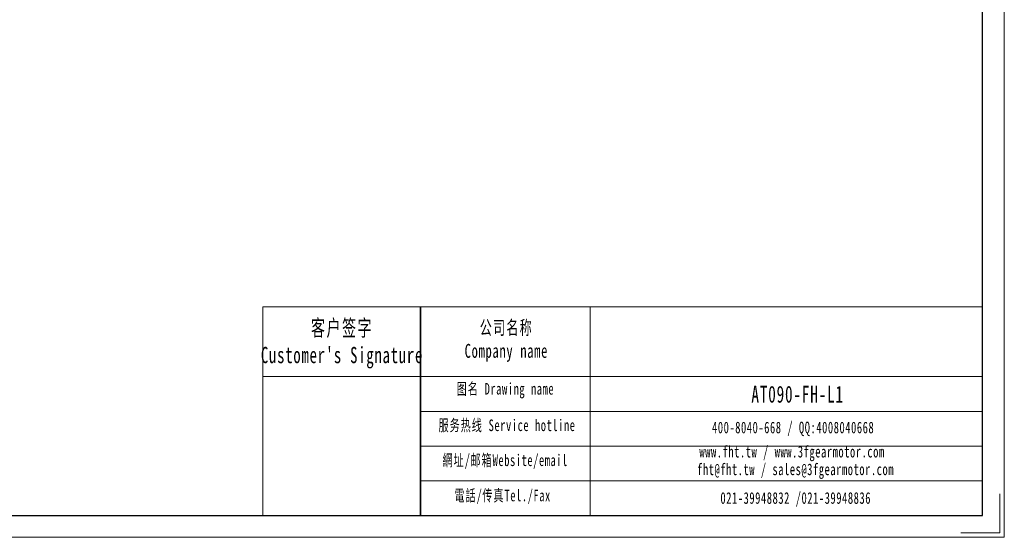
# Model space of a CAD drawing. Header units: millimetres. Extents: x -108 to 828, y -100 to 562.
# Tile 3 of 5: x 323 to 828, y -100 to 165. Entities that reach past the tile are written whole.
import ezdxf

# ---------------------------------------------------------------- set-up
doc = ezdxf.new("R2010")
doc.units = ezdxf.units.MM
doc.layers.get('0').update_dxf_attribs({"lineweight": 35})
for name, color, linetype, lineweight in [('7标注层', 4, 'Continuous', 18), ('SLD-0', 7, 'Continuous', 18), ('图框_外框线', 7, 'Continuous', 18)]:
    doc.layers.add(name, color=color, linetype=linetype, lineweight=lineweight)
doc.styles.add('标准', font='txt', dxfattribs={"width": 0.667})

msp = doc.modelspace()

# ---------------------------------------------------------------- linework, layer by layer
msp.add_line((528.9671, 17.9513), (528.9671, -89.0848))
at = {"layer": '7标注层', "color": 0}
msp.add_line((448.2251, 17.9513), (448.2251, -89.0665), dxfattribs=at)
at = {"layer": '图框_外框线'}
for p, q in [((448.2251, 17.9513), (528.9671, 17.9513)), ((528.9671, 17.9513), (528.9671, -89.0665)), ((528.9671, 17.9513), (817.2394, 17.9513)), ((615.9612, 17.9513), (615.9612, -89.0665)), ((448.2251, -17.7606), (528.9671, -17.7606)), ((528.9671, -17.7606), (817.2394, -17.7606)), ((528.9671, -35.6166), (817.2394, -35.6166)), ((528.9671, -53.4725), (817.2394, -53.4725)), ((528.9671, -71.3285), (817.2394, -71.3285))]:
    msp.add_line(p, q, dxfattribs=at)
at = {"layer": '图框_外框线', "color": 3}
msp.add_lwpolyline([(-108.0155, -100.2142), (828.3871, -100.2142), (828.3871, 561.9562), (-108.0155, 561.9562)], close=True, dxfattribs=at)
at = {"layer": '图框_外框线', "color": 3, "lineweight": 25}
msp.add_lwpolyline([(-52.2772, -89.0665), (817.2394, -89.0665), (817.2394, 550.8085), (-52.2772, 550.8085)], close=True, dxfattribs=at)
at = {"layer": '图框_外框线', "color": 3}
msp.add_lwpolyline([(826.1575, -77.9189), (826.1575, -97.9846), (806.0918, -97.9846)], dxfattribs=at)

# ---------------------------------------------------------------- texts
at = {"layer": 'SLD-0', "color": 1, "attachment_point": 2, "style": '标准'}
for s, insert, char_height, width in [("\\T1.1;客户签字\\PCustomer's Signature", (488.7353, 11.3445), 8.332784, 103.660695), ('\\T1.1;公司名称\\PCompany name', (573.0159, 10.9021), 7.142386, 92.471604), ('\\T1.1;图名 Drawing name', (572.5277, -21.0521), 5.951989, 76.118105), ('\\T1.1;\\pxt5.83333;{\\H1.20968x;\\C256;AT090-FH-L1}', (722.3857, -22.4893), 7.142386, 60.64167), ('\\T1.1;服务热线 Service hotline', (573.3718, -39.768), 5.951989, 84.802882), ('\\T1.1;400-8040-668 / QQ:4008040668', (720.0905, -40.9053), 5.951989, 173.294588), ('\\T1.1;www.fht.tw / www.3fgearmotor.com ', (719.5417, -53.3025), 5.951989, 173.48967), ('\\T1.1;網址/邮箱Website/email', (572.445, -57.7004), 5.951989, 88.271818), ('\\T1.1;\\pxt12;fht@fht.tw / sales@3fgearmotor.com ', (721.3557, -62.3658), 5.951989, 173.48967), ('\\T1.1;電話/传真Tel./Fax', (571.1115, -75.7726), 5.951989, 89.333469), ('\\T1.1;021-39948832 /021-39948836 ', (721.4179, -77.074), 5.951989, 132.472487)]:
    msp.add_mtext(s, dxfattribs=dict(at, insert=insert, char_height=char_height, width=width))

doc.saveas('drawing.dxf')
